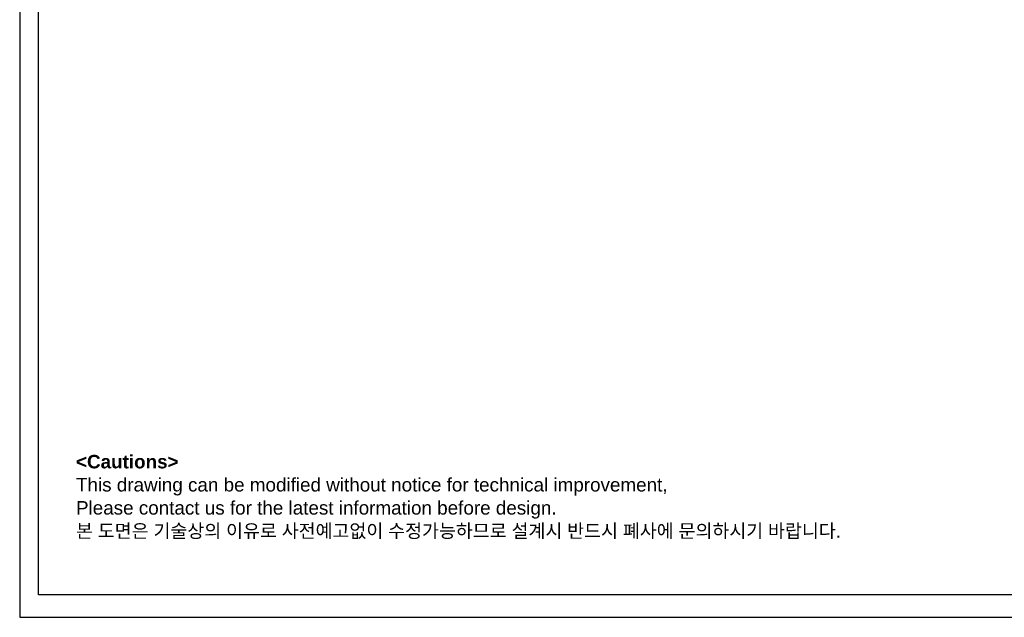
# Model space of a CAD drawing. Header units: inches. Extents: x 0 to 2382, y 0 to 1682.
# Tile 1 of 18: x 0 to 1044, y 0 to 634. Entities that reach past the tile are written whole.
import ezdxf

# ---------------------------------------------------------------- set-up
doc = ezdxf.new("R2010")
doc.units = ezdxf.units.IN
doc.layers.add('ATA-TEXT', color=7, linetype='Continuous')
doc.styles.add('주 문자 (ISO)', font='arial.ttf')

# ---------------------------------------------------------------- blocks, each defined once
blk = doc.blocks.new('ata-Border-A0-002')
at = {"color": 253, "ltscale": 0.5}
for p, q in [((0, 841), (0, 0)), ((0, 0), (1189, 0))]:
    blk.add_line(p, q, dxfattribs=at)
for p, q in [((10, 12), (10, 829)), ((1179, 12), (10, 12))]:
    blk.add_line(p, q)

msp = doc.modelspace()

# ---------------------------------------------------------------- block references
at = {"xscale": 2, "yscale": 2, "zscale": 2}
msp.add_blockref('ata-Border-A0-002', (0, 0), dxfattribs=at)

# ---------------------------------------------------------------- texts
at = {"layer": 'ATA-TEXT', "color": 7, "insert": (59.7016254, 172.2583117), "char_height": 10.0099998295, "attachment_point": 1, "line_spacing_factor": 1.027748, "style": '주 문자 (ISO)'}
msp.add_mtext('{\\fArial|b1|i0|c129|p34;\\H1.42857x;<Cautions> }\\P{\\fArial|b0|i0|c129|p34;\\H1.42857x;This drawing can be modified without notice for technical improvement,}\\P{\\fArial|b0|i0|c129|p34;\\H1.42857x;Please contact us for the latest information before design.}\\P{\\fGulim|b0|i0|c129|p50;\\H1.42857x;본 도면은 기술상의 이유로 사전예고없이 수정가능하므로 설계시 반드시 폐사에 문의하시기 바랍니다}{\\fArial|b0|i0|c129|p34;\\H1.42857x;.}', dxfattribs=at)

doc.saveas('drawing.dxf')
